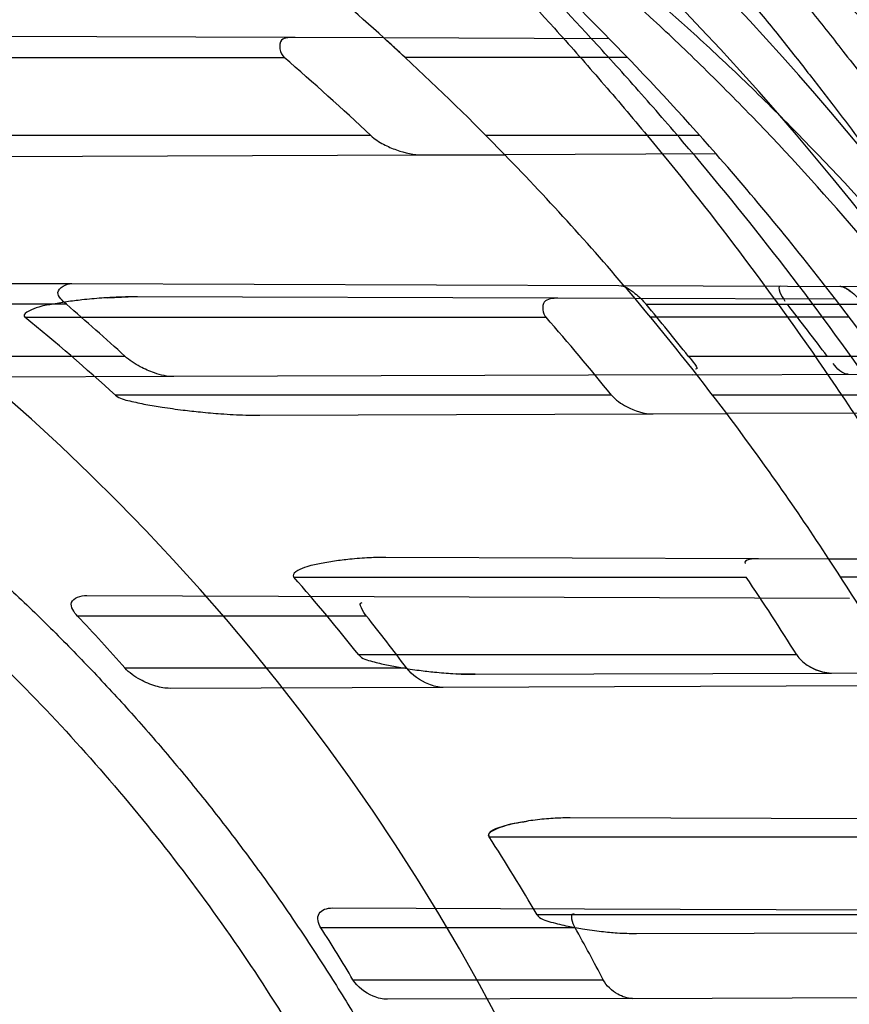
# Model space of a CAD drawing. Header units: millimetres. Extents: x 0 to 297, y 0 to 210.
# Tile 100 of 256: x 147.6458 to 147.7257, y 92.9767 to 93.0715. Entities that reach past the tile are written whole.
import ezdxf

# ---------------------------------------------------------------- set-up
doc = ezdxf.new("R2010")
doc.units = ezdxf.units.MM
doc.header["$LTSCALE"] = 16.335
doc.layers.get('0').update_dxf_attribs({"linetype": 'CONTINUOUS'})
for name, color, linetype in [('01_GLOBAL', 7, 'CONTINUOUS'), ('INTFCLR_1', 7, 'CONTINUOUS'), ('INTFCLR_144815', 7, 'CONTINUOUS')]:
    doc.layers.add(name, color=color, linetype=linetype)

msp = doc.modelspace()

# ---------------------------------------------------------------- linework, layer by layer
at = {"color": 7, "linetype": 'Continuous'}
msp.add_circle((148.2308034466, 92.1164639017), 1.9, dxfattribs=at)
at = {"color": 9, "linetype": 'Continuous'}
msp.add_arc((148.2308034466, 92.1164639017), 1.8756493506, 92.9674534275, 177.0325465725, dxfattribs=at)
at = {"layer": '01_GLOBAL', "color": 7, "linetype": 'Continuous'}
msp.add_circle((148.2308034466, 92.1164639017), 1.925, dxfattribs=at)
at = {"layer": 'INTFCLR_1', "color": 9, "linetype": 'Continuous'}
for p, q in [((147.6723545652, 93.06977182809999), (147.6234423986, 93.06994256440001)), ((147.7025880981, 93.0696662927), (147.6808826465, 93.0697420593)), ((147.6076236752, 93.06785369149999), (147.6712840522, 93.06785369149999)), ((147.7043489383, 93.06785369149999), (147.6829418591, 93.06785369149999)), ((147.679617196, 93.0603536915), (147.6213170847, 93.0603536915)), ((147.711304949, 93.0603536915), (147.6907043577, 93.0603536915)), ((147.6406789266, 93.0583249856), (147.6846089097, 93.0584783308)), ((147.7128787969, 93.0585770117), (147.6925210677, 93.0585059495)), ((147.6160397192, 93.0462184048), (147.6508266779, 93.0460969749)), ((147.7035148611, 93.0459130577), (147.7563764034, 93.0457285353)), ((147.697624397, 93.0446836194), (147.6571674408, 93.0448248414)), ((147.6503202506, 93.0441036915), (147.615330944, 93.0441036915)), ((147.7243710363, 93.0445902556), (147.7050677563, 93.04465763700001)), ((147.7061367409, 93.0441036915), (147.7574384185, 93.0441036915)), ((147.6463151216, 93.0428536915), (147.6965030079, 93.0428536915)), ((147.7256939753, 93.0428536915), (147.7065742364, 93.0428536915)), ((147.6226570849, 93.0391036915), (147.6559421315, 93.0391036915)), ((147.7102022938, 93.0391036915), (147.760694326, 93.0391036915)), ((147.7105572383, 93.03731890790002), (147.7617364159, 93.03749755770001)), ((147.6606695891, 93.03714476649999), (147.6290089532, 93.03703424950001)), ((147.7028188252, 93.03535369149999), (147.6550386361, 93.03535369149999)), ((147.7311649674, 93.03535369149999), (147.7125514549, 93.03535369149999)), ((147.6689402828, 93.03342363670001), (147.7068247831, 93.03355587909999)), ((147.7323582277, 93.033645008), (147.7139000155, 93.0335805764)), ((147.7169625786, 93.01961611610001), (147.6810584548, 93.01974144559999)), ((147.7415118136, 93.0195304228), (147.7237424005, 93.01959245)), ((147.6722097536, 93.0178536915), (147.7157750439, 93.0178536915)), ((147.742519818, 93.0178536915), (147.7248726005, 93.0178536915)), ((147.652275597, 93.01609191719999), (147.6799342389, 93.0159953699)), ((147.6792064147, 93.0141036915), (147.6513646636, 93.0141036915)), ((147.7206504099, 93.0103536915), (147.6784686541, 93.0103536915)), ((147.6559479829, 93.0091036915), (147.6830689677, 93.0091036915)), ((147.6896641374, 93.00849597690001), (147.724004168, 93.0086158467)), ((147.6865936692, 93.0072352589), (147.6602967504, 93.007143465)), ((147.7319050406, 92.99456395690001), (147.6988212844, 92.9946794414)), ((147.6910190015, 92.9928536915), (147.7306409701, 92.9928536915)), ((147.675905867, 92.9860094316), (147.7002124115, 92.98592458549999)), ((147.7343773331, 92.9853536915), (147.6956299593, 92.9853536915)), ((147.6993024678, 92.9841036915), (147.6748160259, 92.9841036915)), ((147.705198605, 92.9835502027), (147.7372630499, 92.9836621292)), ((147.6779046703, 92.9791036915), (147.702004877, 92.9791036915)), ((147.7048137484, 92.9772988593), (147.6812457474, 92.9772165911))]:
    msp.add_line(p, q, dxfattribs=at)
at = {"layer": 'INTFCLR_1', "color": 6, "linetype": 'Continuous'}
for p, q in [((147.6808826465, 93.0697420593), (147.6723545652, 93.06977182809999)), ((147.6846089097, 93.0584783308), (147.6925210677, 93.0585059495)), ((147.6508266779, 93.0460969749), (147.7035148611, 93.0459130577)), ((147.7050677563, 93.04465763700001), (147.697624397, 93.0446836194)), ((147.7105572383, 93.03731890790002), (147.6606695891, 93.03714476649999)), ((147.7068247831, 93.03355587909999), (147.7139000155, 93.0335805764)), ((147.7237424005, 93.01959245), (147.7169625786, 93.01961611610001)), ((147.6799342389, 93.0159953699), (147.7257210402, 93.0158355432)), ((147.724004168, 93.0086158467), (147.7305433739, 93.008638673)), ((147.7308430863, 93.0073897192), (147.6865936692, 93.0072352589)), ((147.7002124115, 92.98592458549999), (147.7420777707, 92.98577844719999)), ((147.7048137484, 92.9772988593), (147.7457520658, 92.9774417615))]:
    msp.add_line(p, q, dxfattribs=at)
at = {"layer": 'INTFCLR_1', "color": 7, "linetype": 'Continuous'}
for p, q in [((147.6822676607, 93.06847643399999), (147.6829418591, 93.06785369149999)), ((147.6542998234, 93.0447407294), (147.6562700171, 93.0448183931)), ((147.6896641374, 93.00849597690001), (147.6878377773, 93.00854547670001)), ((147.7231322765, 93.00873135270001), (147.724004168, 93.0086158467))]:
    msp.add_line(p, q, dxfattribs=at)
msp.add_lwpolyline([(147.7247948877, 93.04583877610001), (147.7248432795, 93.04583657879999), (147.724895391, 93.04583019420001), (147.7249512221, 93.0458194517), (147.7250106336, 93.04580423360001), (147.7250737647, 93.045784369), (147.7251410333, 93.0457595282), (147.7252131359, 93.045729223), (147.725289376, 93.0456934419), (147.7253680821, 93.045652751), (147.7254486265, 93.04560770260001), (147.7255316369, 93.0455580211), (147.7256173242, 93.0455031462), (147.7257057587, 93.0454428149), (147.7257968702, 93.0453772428), (147.7258906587, 93.0453064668)], dxfattribs=at)
at = {"layer": 'INTFCLR_1', "color": 6, "linetype": 'Continuous'}
for centre, radius, start, end in [((147.5056636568, 92.8766036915), 0.3017258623, 270, 90.00000002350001), ((147.5056636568, 92.8766036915), 0.2867456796, 270, 90.00000002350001), ((147.5056636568, 92.8766036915), 0.2757760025, 41.2891321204, 44.43264804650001), ((147.503939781, 92.8735355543), 0.2564440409, 46.7603402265, 49.2653936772), ((147.5056636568, 92.8766036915), 0.2607760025, 44.23014287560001, 47.17118210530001), ((147.506055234, 92.8762349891), 0.2213420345, 47.3768588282, 49.3245008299), ((147.5056636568, 92.8766036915), 0.2607760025, 37.010446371, 40.1235459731), ((147.5054834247, 92.8767974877), 0.2612529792, 38.408254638, 39.82159468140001), ((147.5057707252, 92.8764360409), 0.2718434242, 36.754483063, 38.0813893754), ((147.5056636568, 92.8766036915), 0.2757760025, 34.7120513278, 37.5274422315), ((147.5123800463, 92.8782459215), 0.2122129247, 47.7596051, 50.8660631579), ((147.4976132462, 92.8689598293), 0.2641898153, 39.03735925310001, 41.16394362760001), ((147.5056636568, 92.8766036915), 0.2607760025, 30.4187297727, 33.2518501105), ((147.5115186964, 92.8773922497), 0.2134268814, 38.5343400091, 41.15698718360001), ((147.5080305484, 92.8774745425), 0.2507270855, 32.0037816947, 34.0480668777), ((147.5059808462, 92.8762349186), 0.2003603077, 41.5404913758, 43.4802280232), ((147.5059145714, 92.8762419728), 0.2214405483, 36.8690534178, 38.5038802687), ((147.5109406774, 92.87697518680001), 0.2141402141, 30.40506473, 32.7608541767), ((147.5058433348, 92.876270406), 0.2004489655, 30.8648533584, 32.5447934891), ((147.5058001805, 92.87628891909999), 0.221511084, 27.6553429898, 29.1254894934)]:
    msp.add_arc(centre, radius, start, end, dxfattribs=at)
at = {"layer": 'INTFCLR_1', "color": 9, "linetype": 'Continuous'}
for radius, start, end in [(0.2107755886, 22.4933176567, 89.9999999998), (0.2607760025, 47.7850563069, 52.4700577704), (0.2757760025, 44.43264804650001, 48.60750313), (0.2607760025, 40.1235459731, 44.23014287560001), (0.2757760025, 37.5274422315, 41.2891321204), (0.2607760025, 33.2518501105, 37.010446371)]:
    msp.add_arc((147.5056636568, 92.8766036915), radius, start, end, dxfattribs=at)
at = {"layer": 'INTFCLR_1', "color": 7, "linetype": 'Continuous'}
for centre, radius, start, end in [((147.5056636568, 92.8766036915), 0.2607760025, 47.17118210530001, 47.7850563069), ((147.5264536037, 92.8993500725), 0.229960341, 47.4670261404, 47.8134695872)]:
    msp.add_arc(centre, radius, start, end, dxfattribs=at)
at = {"layer": 'INTFCLR_1', "color": 9, "linetype": 'Continuous'}
for points, knots in [([(147.7739207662, 92.7833025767), (147.7745143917, 92.7849178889), (147.775677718, 92.78817961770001), (147.7778942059, 92.7947943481), (147.7814905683, 92.8066675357), (147.7848253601, 92.820603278), (147.7870274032, 92.8330582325), (147.787953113, 92.83941797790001), (147.7884308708, 92.8430963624), (147.7895335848, 92.8523310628), (147.7906793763, 92.8681102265), (147.7904956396, 92.88672685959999), (147.789629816, 92.89879125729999), (147.7890851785, 92.90436193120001), (147.7886841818, 92.9080669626), (147.7874452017, 92.918066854), (147.7846320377, 92.9340794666), (147.7805782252, 92.9497128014), (147.7776786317, 92.9589915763), (147.7765880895, 92.96231049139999), (147.7749290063, 92.96719941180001), (147.771186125, 92.9774204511), (147.7647225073, 92.99242174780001), (147.7573615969, 93.00659423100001), (147.7522300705, 93.01531748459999), (147.74983173, 93.0192005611), (147.748238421, 93.02173172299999), (147.7439293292, 93.0283886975), (147.7367086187, 93.03860548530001), (147.7266787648, 93.0510431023), (147.7181834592, 93.0603660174), (147.7122490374, 93.0663251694), (147.7089678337, 93.0694802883), (147.7044151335, 93.07373538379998), (147.6980427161, 93.0793069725), (147.691144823, 93.084712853), (147.6867712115, 93.0878231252), (147.6846401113, 93.08925308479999), (147.683241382, 93.0901520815), (147.6819885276, 93.09091746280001), (147.6808874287, 93.09154948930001), (147.6799491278, 93.09203983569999), (147.6791251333, 93.09242738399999), (147.6784918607, 93.0926304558), (147.6779419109, 93.0927747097), (147.6776450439, 93.0924128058), (147.6779068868, 93.09190500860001), (147.678285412, 93.09126392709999), (147.678982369, 93.0903782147), (147.6799093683, 93.0892868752), (147.68099579, 93.0880857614), (147.6821866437, 93.08680384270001), (147.6839471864, 93.0849402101), (147.6864529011, 93.0823207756), (147.6911298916, 93.0774130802), (147.696237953, 93.07190717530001), (147.7008912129, 93.0666447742), (147.7037675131, 93.0632984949), (147.7083927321, 93.0578052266), (147.7154736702, 93.0489031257), (147.7247566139, 93.03595157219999), (147.731475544, 93.0253784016), (147.7358745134, 93.0178524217), (147.7388592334, 93.01255911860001), (147.7440084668, 93.0028972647), (147.7508853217, 92.9883069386), (147.755629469, 92.9761424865), (147.7578360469, 92.9698354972)], [0, 0, 0, 0, 0.0103792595, 0.0208842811, 0.0420721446, 0.0851858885, 0.1071984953, 0.1183380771, 0.123943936, 0.1295693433, 0.1744299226, 0.2192388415, 0.2417237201, 0.2473597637, 0.2529962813, 0.2641993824, 0.3081295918, 0.3509327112, 0.3614952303, 0.3667582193, 0.3720021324, 0.3926323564, 0.4323913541, 0.4704239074, 0.4888657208, 0.4934194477, 0.497950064, 0.5069039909, 0.5412450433, 0.5733438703, 0.6032118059, 0.6172673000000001, 0.6240601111, 0.6306649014, 0.6548506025, 0.6750843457, 0.6834913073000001, 0.6872123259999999, 0.6905622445, 0.6935176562, 0.6960693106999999, 0.6982084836, 0.6999280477, 0.7014829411, 0.7024060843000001, 0.7029587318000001, 0.7038763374, 0.7054334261, 0.7076628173, 0.7105600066, 0.714112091, 0.7174145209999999, 0.7211168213, 0.7295725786, 0.7392778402, 0.7620040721, 0.7748640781, 0.7816422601, 0.7886165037, 0.8181744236, 0.8502177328, 0.884679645, 0.8936796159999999, 0.902792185, 0.9213283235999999, 0.9597006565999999, 1, 1, 1, 1]), ([(147.7625223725, 92.96940981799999), (147.7602715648, 92.9756905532), (147.7554316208, 92.9878044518), (147.748422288, 93.00232015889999), (147.7431752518, 93.01193021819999), (147.7401330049, 93.01719650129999), (147.7356466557, 93.02468820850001), (147.7287941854, 93.0352118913), (147.7193317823, 93.0480943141), (147.7121165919, 93.0569441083), (147.7074034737, 93.0624046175), (147.7044710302, 93.0657323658), (147.6997270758, 93.0709647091), (147.6945164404, 93.07644121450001), (147.6897554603, 93.0813083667), (147.68718556, 93.08392729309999), (147.6854149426, 93.0857479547), (147.6839124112, 93.08733178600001), (147.6827629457, 93.08852921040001), (147.680214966, 93.09160383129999), (147.6811764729, 93.0916036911)], [0, 0, 0, 0, 0.1351411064, 0.2639657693, 0.3262515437, 0.3568857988, 0.3871506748, 0.5031238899, 0.6110823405, 0.7107727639, 0.7343091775, 0.7571888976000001, 0.8006105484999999, 0.8773801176, 0.9101731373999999, 0.9387430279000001, 0.9512497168, 0.9624026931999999, 0.9805243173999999, 1, 1, 1, 1]), ([(147.6811764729, 93.0916036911), (147.6818287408, 93.0916035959), (147.6836257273, 93.09064726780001), (147.6857695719, 93.0894825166), (147.6878575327, 93.08815416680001), (147.690022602, 93.08673125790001), (147.6944669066, 93.0836295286), (147.7014777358, 93.0782474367), (147.7079605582, 93.07269628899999), (147.7125922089, 93.06845780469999), (147.7159282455, 93.06531718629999), (147.7219597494, 93.05938825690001), (147.730595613, 93.0501132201), (147.7407946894, 93.0377377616), (147.7481414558, 93.0275676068), (147.7525258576, 93.02094069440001), (147.75414614, 93.0184223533), (147.7565841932, 93.01456039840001), (147.7617989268, 93.0058880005), (147.7692817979, 92.99179533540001), (147.7758568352, 92.9768697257), (147.7796645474, 92.9666988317), (147.7813517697, 92.961835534), (147.7824604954, 92.9585349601), (147.7854073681, 92.94931094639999), (147.7895285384, 92.9337676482), (147.7923901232, 92.91783829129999), (147.7936501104, 92.9078915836), (147.7940578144, 92.90420708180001), (147.7946115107, 92.8986677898), (147.7954917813, 92.88667134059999), (147.7956786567, 92.8681563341), (147.7945135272, 92.85246501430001), (147.7933925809, 92.8432832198), (147.7929068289, 92.8396251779), (147.7919655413, 92.8333000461), (147.7897259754, 92.82091051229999), (147.7863346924, 92.80705067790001), (147.7826792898, 92.79524665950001), (147.7804259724, 92.7886688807), (147.7792433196, 92.78542534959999), (147.7786398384, 92.7838190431)], [0, 0, 0, 0, 0.0056084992, 0.016622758, 0.0214510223, 0.0268121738, 0.0389184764, 0.0680276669, 0.1027789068, 0.1122614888, 0.1220107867, 0.1421735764, 0.1849752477, 0.2309092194, 0.2799812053, 0.2927645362, 0.2992310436, 0.3057293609, 0.3320345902, 0.3862266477, 0.4428037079, 0.4721337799, 0.479586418, 0.4870651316, 0.5020714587, 0.5628449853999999, 0.6251697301, 0.6410581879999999, 0.6490513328, 0.6570434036, 0.6889243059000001, 0.7524504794, 0.8160576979, 0.8240355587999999, 0.8319861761, 0.8477866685, 0.8790166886, 0.9402183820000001, 0.9703167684, 0.9852456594, 1, 1, 1, 1])]:
    msp.add_open_spline(points, degree=3, knots=knots, dxfattribs=at)
at = {"layer": 'INTFCLR_1', "color": 6, "linetype": 'Continuous'}
for points, knots in [([(147.7024190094, 93.0916036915), (147.7018087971, 93.0916036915), (147.7029114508, 93.08950324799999), (147.7038583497, 93.08834455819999), (147.7054058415, 93.0863113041), (147.7073153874, 93.0840115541), (147.7097564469, 93.0810765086), (147.7126098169, 93.0776680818), (147.7156703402, 93.073960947), (147.7186923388, 93.0702356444), (147.721505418, 93.0666872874), (147.7240879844, 93.06335701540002), (147.7264364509, 93.0602594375), (147.7285589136, 93.05739951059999), (147.7304701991, 93.0547707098), (147.7321890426, 93.05236174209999), (147.7337330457, 93.05015870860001), (147.7351142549, 93.0481557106), (147.7363481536, 93.04633959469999), (147.7374498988, 93.04469533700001), (147.7384368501, 93.0432038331), (147.7393145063, 93.04186262), (147.740301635, 93.0403384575), (147.7413416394, 93.03871140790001), (147.7424164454, 93.0370044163), (147.7434051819, 93.03541431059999), (147.7444675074, 93.0336832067), (147.7454727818, 93.0320194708), (147.7463989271, 93.0304656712), (147.7472040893, 93.0291000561), (147.7480924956, 93.0275744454), (147.7490691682, 93.0258742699), (147.7501439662, 93.02397450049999), (147.7513258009, 93.02184928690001), (147.7526254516, 93.0194658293), (147.7540567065, 93.016782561), (147.7556293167, 93.01375936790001), (147.7573520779, 93.0103498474), (147.7592357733, 93.0064972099), (147.7612959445, 93.00212210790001), (147.7635459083, 92.9971289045), (147.7659975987, 92.99139551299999), (147.7686600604, 92.9847751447), (147.771540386, 92.9770580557), (147.7745995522, 92.96806700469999), (147.7776353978, 92.9580497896), (147.7804347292, 92.9474285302), (147.7828479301, 92.9366846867), (147.7848548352, 92.9259114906), (147.7864550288, 92.91515159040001), (147.7876568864, 92.9044033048), (147.7884643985, 92.8936919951), (147.7888848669, 92.883007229), (147.788923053, 92.8723658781), (147.7885832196, 92.8617581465), (147.7878679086, 92.85118540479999), (147.7867790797, 92.8406561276), (147.7853146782, 92.8301491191), (147.7834744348, 92.81967840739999), (147.7812492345, 92.80922126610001), (147.7786373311, 92.7987909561), (147.7756726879, 92.7885321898), (147.7725298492, 92.77894344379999), (147.7694333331, 92.7704309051), (147.7665578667, 92.7631606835), (147.763914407, 92.756913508), (147.7614912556, 92.751504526), (147.7592772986, 92.74679278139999), (147.7572566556, 92.7426627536), (147.7554148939, 92.7390284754), (147.7537381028, 92.7358200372), (147.7522167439, 92.7329849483), (147.7508394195, 92.7304773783), (147.7495919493, 92.72825221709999), (147.7484619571, 92.7262722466), (147.7474378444, 92.724505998), (147.7465123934, 92.7229325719), (147.7456788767, 92.7215330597), (147.7447260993, 92.71995062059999), (147.7436842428, 92.71824390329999), (147.7424549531, 92.71626272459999), (147.7413949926, 92.7145809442), (147.7404087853, 92.71303704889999), (147.7395314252, 92.7116777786), (147.7385421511, 92.7101629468), (147.7374297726, 92.7084808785), (147.7361816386, 92.706620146), (147.7347816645, 92.7045655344), (147.7332139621, 92.7023025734), (147.7314607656, 92.69981828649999), (147.7295082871, 92.69710583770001), (147.7273377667, 92.6941536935), (147.7249300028, 92.69095159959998), (147.7222786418, 92.6875081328), (147.7193828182, 92.6838337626), (147.7162651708, 92.67997262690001), (147.7130841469, 92.6761093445), (147.7101062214, 92.67254834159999), (147.7075479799, 92.66947614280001), (147.7055504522, 92.6670757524), (147.7039276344, 92.6649548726), (147.7029496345, 92.6637602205), (147.7017963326, 92.66160369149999), (147.7024190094, 92.66160369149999)], [0, 0, 0, 0, 0.0038604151, 0.0075016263, 0.0124785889, 0.0188917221, 0.0268498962, 0.0364677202, 0.04706947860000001, 0.0572444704, 0.0668187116, 0.0757144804, 0.08390538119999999, 0.0914099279, 0.098245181, 0.1044667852, 0.1101313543, 0.1152642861, 0.1198589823, 0.1240215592, 0.1277856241, 0.1311734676, 0.1341617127, 0.1392736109, 0.1433897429, 0.1469230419, 0.1511192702, 0.1562389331, 0.1592204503, 0.1625628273, 0.1662680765, 0.1703891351, 0.1749670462, 0.1800766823, 0.185772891, 0.1921413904, 0.1993155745, 0.2073310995, 0.2163076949, 0.2264451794, 0.2379233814, 0.250953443, 0.2658909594, 0.2830621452, 0.3030578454, 0.3259639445, 0.3492662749, 0.372530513, 0.3956109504, 0.4185782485, 0.4413347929, 0.4640172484, 0.48651927, 0.5089682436, 0.5313242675, 0.553647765, 0.5759939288, 0.5982772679, 0.6207473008, 0.6432362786, 0.6658996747, 0.6887559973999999, 0.7107777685, 0.7297237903, 0.7460531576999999, 0.7602331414, 0.7726347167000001, 0.7835467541, 0.7931663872, 0.8017211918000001, 0.8093215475, 0.8160683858, 0.8220758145, 0.8274205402, 0.8322066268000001, 0.8364980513, 0.8403368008, 0.8437547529, 0.8468031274, 0.8520223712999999, 0.8564046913, 0.8615533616, 0.8645986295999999, 0.8679945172, 0.8717882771, 0.8760445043, 0.8807522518, 0.8859628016, 0.8917731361, 0.8981681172, 0.9051985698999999, 0.9129160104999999, 0.9213486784, 0.9305434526, 0.9404096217, 0.9509435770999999, 0.9619432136, 0.9720502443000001, 0.9803711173, 0.9870628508, 0.9922716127, 0.99606073, 1, 1, 1, 1]), ([(147.7024190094, 92.66160369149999), (147.7031143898, 92.66160369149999), (147.7043203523, 92.6624163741), (147.7061744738, 92.6635325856), (147.7083002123, 92.66507723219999), (147.710928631, 92.6670898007), (147.7140582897, 92.6696593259), (147.7175074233, 92.6726544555), (147.7210070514, 92.6758564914), (147.724310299, 92.6790215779), (147.7273371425, 92.6820373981), (147.7300923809, 92.6848835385), (147.7325889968, 92.6875456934), (147.7348455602, 92.6900206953), (147.7368773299, 92.69230773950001), (147.7387011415, 92.69440843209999), (147.7403405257, 92.6963368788), (147.7418089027, 92.69809721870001), (147.74312239, 92.69969855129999), (147.7442950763, 92.7011505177), (147.7453447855, 92.7024683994), (147.7462981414, 92.7036803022), (147.7472372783, 92.7048876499), (147.7482377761, 92.70618954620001), (147.7492999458, 92.7075906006), (147.7503509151, 92.70899661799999), (147.7513832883, 92.71039607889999), (147.7524574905, 92.7118722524), (147.7536466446, 92.7135309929), (147.7549757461, 92.71541616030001), (147.7564609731, 92.7175638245), (147.7581179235, 92.7200131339), (147.7599603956, 92.72280467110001), (147.7620026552, 92.725988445), (147.7642665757, 92.7296344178), (147.7667734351, 92.73382309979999), (147.7695429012, 92.73865281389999), (147.7725956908, 92.7442536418), (147.7759494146, 92.7507780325), (147.7796263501, 92.7584542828), (147.7835547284, 92.7673916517), (147.7874822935, 92.777309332), (147.7911546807, 92.7877658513), (147.7944163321, 92.7983650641), (147.7972390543, 92.8090034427), (147.7996322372, 92.81966957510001), (147.8015947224, 92.830307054), (147.8031423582, 92.84094476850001), (147.8042785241, 92.8515373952), (147.8050140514, 92.86210180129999), (147.805355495, 92.8726275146), (147.8053083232, 92.8831163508), (147.8048760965, 92.8935745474), (147.8040611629, 92.9039954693), (147.8028633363, 92.9143835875), (147.8012816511, 92.9247373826), (147.799316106, 92.935041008), (147.7969588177, 92.94531754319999), (147.7942058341, 92.9555541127), (147.7910435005, 92.9657625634), (147.7874805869, 92.97589100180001), (147.7836594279, 92.98555735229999), (147.7798256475, 92.9943126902), (147.7762354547, 93.0018480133), (147.7729615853, 93.0082575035), (147.7699846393, 93.0137592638), (147.767284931, 93.01850609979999), (147.7648405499, 93.0226260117), (147.7626315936, 93.0262165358), (147.7606351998, 93.029359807), (147.7588346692, 93.032115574), (147.7572125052, 93.0345383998), (147.7557564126, 93.0366668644), (147.7544486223, 93.0385420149), (147.7532796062, 93.0401903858), (147.7522307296, 93.04164776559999), (147.7512884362, 93.0429399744), (147.7503875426, 93.0441606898), (147.749451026, 93.0454152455), (147.7484191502, 93.0467800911), (147.7473563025, 93.048166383), (147.7462900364, 93.04953808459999), (147.7452102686, 93.0509094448), (147.7440251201, 93.0523937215), (147.7427013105, 93.0540257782), (147.7412185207, 93.05582248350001), (147.7395625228, 93.05779146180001), (147.7377136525, 93.05994306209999), (147.7356554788, 93.0622827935), (147.733366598, 93.0648176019), (147.7308303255, 93.0675463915), (147.7280323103, 93.07046241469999), (147.7249547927, 93.0735545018), (147.7215984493, 93.0767954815), (147.7180191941, 93.0800963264), (147.7144644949, 93.08320501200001), (147.7112102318, 93.085894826), (147.7084715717, 93.08800309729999), (147.7062664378, 93.089614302), (147.7043599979, 93.09076625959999), (147.7031273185, 93.0916036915), (147.7024190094, 93.0916036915)], [0, 0, 0, 0, 0.0042187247, 0.0081401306, 0.0133978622, 0.0200459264, 0.0282638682, 0.0379443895, 0.0477615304, 0.05703690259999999, 0.0656973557, 0.0736821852, 0.0810680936, 0.0878383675, 0.0940009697, 0.0996271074, 0.1047154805, 0.1093563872, 0.1135342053, 0.1172803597, 0.1206792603, 0.1237557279, 0.1266349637, 0.1299589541, 0.1337168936, 0.1373013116, 0.1406085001, 0.1442672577, 0.148377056, 0.1529904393, 0.1582606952, 0.164218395, 0.1709303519, 0.1785521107, 0.1871652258, 0.1969659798, 0.2081658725, 0.2209392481, 0.2356613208, 0.2526660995, 0.2725685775, 0.2948769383, 0.3173640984, 0.3397873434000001, 0.3621386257, 0.3841211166, 0.4060891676, 0.4277469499, 0.4493218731, 0.470705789, 0.4919793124, 0.5131981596, 0.5343255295, 0.5554668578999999, 0.5765984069, 0.5977513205, 0.6189954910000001, 0.6402209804, 0.6617015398, 0.6832900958, 0.7050415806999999, 0.7268239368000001, 0.7463339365, 0.7630160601, 0.7774553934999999, 0.7899931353, 0.8009638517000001, 0.8105830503, 0.8190545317, 0.8265380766, 0.8331730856, 0.8390248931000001, 0.8442268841, 0.8488182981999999, 0.8528943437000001, 0.8564866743, 0.8597116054, 0.8625968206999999, 0.8656908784, 0.8692094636, 0.8729771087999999, 0.8762884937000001, 0.879749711, 0.8835661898, 0.8878115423, 0.8924986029, 0.8976989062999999, 0.9034198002, 0.9097088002, 0.9166034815, 0.9241390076, 0.9323094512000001, 0.9411199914, 0.9506041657, 0.9606137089, 0.9706541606, 0.9792553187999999, 0.9862062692, 0.9916647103, 0.9957028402, 1, 1, 1, 1]), ([(147.6723545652, 93.06977182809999), (147.6719047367, 93.0697733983), (147.6705527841, 93.0698754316), (147.6708592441, 93.0682192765), (147.6712840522, 93.06785369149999)], [0, 0, 0, 0, 0.4452495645, 1, 1, 1, 1]), ([(147.5056636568, 93.06832643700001), (147.5075452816, 93.06840660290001), (147.5113111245, 93.06851146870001), (147.5169618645, 93.06850219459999), (147.5226099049, 93.06832636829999), (147.5282502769, 93.06798414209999), (147.5338781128, 93.067475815), (147.5394885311, 93.0668018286), (147.545076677, 93.0659627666), (147.5506377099, 93.0649593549), (147.5561668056, 93.0637924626), (147.5616591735, 93.0624630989), (147.5671100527, 93.06097241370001), (147.5725147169, 93.0593216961), (147.5778684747, 93.0575123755), (147.5831666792, 93.05554601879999), (147.588404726, 93.0534243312), (147.5935780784, 93.0511491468), (147.5986823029, 93.0487224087), (147.6037129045, 93.04614624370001), (147.6086655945, 93.04342284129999), (147.6135359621, 93.04055461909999), (147.6183199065, 93.0375439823), (147.6230131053, 93.0343936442), (147.6276115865, 93.03110626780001), (147.6321112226, 93.0276848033), (147.6365082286, 93.02413212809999), (147.6407986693, 93.0204514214), (147.6449789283, 93.01664578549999), (147.6490452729, 93.0127186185), (147.6529942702, 93.008673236), (147.6568224, 93.004513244), (147.6605264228, 93.000242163), (147.6641030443, 92.9958637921), (147.6675492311, 92.99138184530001), (147.6708619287, 92.9868002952), (147.6740383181, 92.9821230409), (147.6770755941, 92.9773542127), (147.67997116, 92.97249788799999), (147.6827224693, 92.96755833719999), (147.6853271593, 92.9625398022), (147.6877829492, 92.9574466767), (147.690087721, 92.95228335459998), (147.6922394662, 92.9470543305), (147.6942363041, 92.9417641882), (147.6954631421, 92.93819961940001), (147.6960501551, 92.9364087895)], [0, 0, 0, 0, 0.0227205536, 0.0454410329, 0.06816134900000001, 0.09088163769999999, 0.1136018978, 0.1363221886, 0.1590426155, 0.1817632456, 0.2044840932, 0.2272051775, 0.2499266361, 0.2726484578, 0.2953706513, 0.3180932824, 0.3408163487, 0.363539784, 0.3862638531, 0.4089891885, 0.4317141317, 0.4544408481, 0.4771673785, 0.4998953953, 0.5226228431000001, 0.5453516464, 0.5680799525, 0.5908095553, 0.6135387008, 0.6362690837, 0.6589990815, 0.6817302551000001, 0.7044610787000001, 0.7271930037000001, 0.7499246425, 0.7726572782, 0.7953897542, 0.8181230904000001, 0.8408563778, 0.8635903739, 0.8863244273, 0.90905904, 0.9317938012, 0.9545290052, 0.9772643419, 1, 1, 1, 1]), ([(147.5056636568, 93.0628981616), (147.5093784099, 93.0630505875), (147.5168190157, 93.0631325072), (147.5279643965, 93.06258836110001), (147.5390774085, 93.06137488), (147.5501528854, 93.05948748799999), (147.5611257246, 93.0569261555), (147.5717583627, 93.05375460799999), (147.5821569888, 93.04997292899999), (147.5923175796, 93.0455845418), (147.6023615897, 93.0405071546), (147.6120791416, 93.0348335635), (147.6214308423, 93.0285879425), (147.6303857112, 93.0217931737), (147.6389108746, 93.0144745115), (147.6469786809, 93.006656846), (147.6545579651, 92.9983717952), (147.6616230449, 92.9896477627), (147.6681444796, 92.9805235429), (147.6741035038, 92.9710286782), (147.6794813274, 92.96119369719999), (147.6842574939, 92.95105629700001), (147.6884131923, 92.9406595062), (147.6919364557, 92.9300373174), (147.6948170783, 92.9192224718), (147.6970449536, 92.90825211), (147.6986113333, 92.8971679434), (147.6995102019, 92.8860147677), (147.6997390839, 92.8748392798), (147.6992991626, 92.8636809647), (147.698193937, 92.85257658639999), (147.6964275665, 92.8415592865), (147.6940063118, 92.8306672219), (147.69093851, 92.81993868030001), (147.6872359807, 92.8094150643), (147.6829137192, 92.79913768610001), (147.6779896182, 92.7891448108), (147.6724805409, 92.77946730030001), (147.6664087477, 92.770142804), (147.6597968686, 92.7612036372), (147.6526699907, 92.75268027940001), (147.6450470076, 92.7445947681), (147.6369609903, 92.73698271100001), (147.6284363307, 92.72986534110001), (147.6195078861, 92.7232709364), (147.6102055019, 92.7172218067), (147.6005665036, 92.71174038), (147.5906349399, 92.7068491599), (147.5806493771, 92.702648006), (147.5709252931, 92.6991999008), (147.5618952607, 92.6965311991), (147.5537200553, 92.6945360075), (147.5464382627, 92.6930808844), (147.5395220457, 92.69196609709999), (147.532373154, 92.6910812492), (147.5244248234, 92.6904217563), (147.5154192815, 92.690082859), (147.5090572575, 92.6901699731), (147.5056636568, 92.6903092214)], [0, 0, 0, 0, 0.0185657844, 0.0371317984, 0.05569073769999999, 0.0743563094, 0.09320240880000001, 0.1119235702, 0.129729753, 0.1484268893, 0.1671582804, 0.1858963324, 0.2045840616, 0.2232805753, 0.241995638, 0.2606572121, 0.2793460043, 0.298034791, 0.3166822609, 0.3353170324, 0.3539796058, 0.3726237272, 0.3912431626, 0.4098577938, 0.4284754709, 0.4470981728, 0.4657246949, 0.4843423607, 0.5029403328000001, 0.5215094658, 0.5400731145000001, 0.5586325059, 0.5771954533, 0.5957587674, 0.6143211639, 0.6328711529, 0.651401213, 0.6699184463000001, 0.6884460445, 0.7069331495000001, 0.7254085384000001, 0.7438945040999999, 0.7623917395, 0.7808314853, 0.7993176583, 0.8177869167, 0.8362093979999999, 0.8546575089, 0.8730374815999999, 0.8902753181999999, 0.9061521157, 0.9200376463, 0.9322836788, 0.9432240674, 0.9550134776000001, 0.9682465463, 0.9830392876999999, 1, 1, 1, 1]), ([(147.679617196, 93.0603536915), (147.6799807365, 93.060011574), (147.6808010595, 93.05948890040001), (147.6824570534, 93.0587834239), (147.6837613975, 93.0584753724), (147.6846089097, 93.0584783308)], [0, 0, 0, 0, 0.2766389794, 0.5303409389, 1, 1, 1, 1]), ([(147.6503202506, 93.0441036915), (147.6499652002, 93.0444087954), (147.648878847, 93.04533032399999), (147.6503000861, 93.04609881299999), (147.6508266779, 93.0460969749)], [0, 0, 0, 0, 0.4706144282, 1, 1, 1, 1]), ([(147.7035148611, 93.0459130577), (147.704084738, 93.0459110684), (147.7050444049, 93.04520027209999), (147.7058133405, 93.0444915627), (147.7061367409, 93.0441036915)], [0, 0, 0, 0, 0.5301768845, 1, 1, 1, 1]), ([(147.697624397, 93.0446836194), (147.697177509, 93.0446851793), (147.6959396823, 93.0446175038), (147.696178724, 93.04322392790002), (147.6965030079, 93.0428536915)], [0, 0, 0, 0, 0.4758893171, 1, 1, 1, 1]), ([(147.6606695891, 93.03714476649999), (147.6600317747, 93.03714254), (147.6588951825, 93.0374110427), (147.6573074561, 93.03809649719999), (147.6563772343, 93.0387032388), (147.6559421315, 93.0391036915)], [0, 0, 0, 0, 0.3681991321, 0.6586348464, 1, 1, 1, 1]), ([(147.7028188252, 93.03535369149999), (147.7031978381, 93.034885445), (147.7044623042, 93.03403004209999), (147.7059367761, 93.03355277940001), (147.7068247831, 93.03355587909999)], [0, 0, 0, 0, 0.4041899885, 1, 1, 1, 1]), ([(147.6513646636, 93.0141036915), (147.6510420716, 93.014443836), (147.6502710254, 93.01564214), (147.6517338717, 93.0160938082), (147.652275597, 93.01609191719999)], [0, 0, 0, 0, 0.4639102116, 1, 1, 1, 1]), ([(147.6602967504, 93.007143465), (147.6598358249, 93.007141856), (147.6588253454, 93.0073271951), (147.6573255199, 93.0079566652), (147.6563542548, 93.00864509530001), (147.6559479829, 93.0091036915)], [0, 0, 0, 0, 0.2839440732, 0.6225776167, 1, 1, 1, 1]), ([(147.6865936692, 93.0072352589), (147.6861234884, 93.00723361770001), (147.68478746, 93.0075896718), (147.6836006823, 93.00839466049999), (147.6830689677, 93.0091036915)], [0, 0, 0, 0, 0.3466313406, 1, 1, 1, 1]), ([(147.6748160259, 92.9841036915), (147.6745704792, 92.9844884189), (147.6742684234, 92.98568014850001), (147.675444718, 92.98601104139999), (147.675905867, 92.9860094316)], [0, 0, 0, 0, 0.4974150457, 1, 1, 1, 1]), ([(147.6812457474, 92.9772165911), (147.6807734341, 92.9772149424), (147.6794807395, 92.9775465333), (147.678335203, 92.9783832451), (147.6779046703, 92.9791036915)], [0, 0, 0, 0, 0.3601061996, 1, 1, 1, 1]), ([(147.7048137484, 92.9772988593), (147.7043311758, 92.9772971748), (147.7032029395, 92.9776900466), (147.7023132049, 92.9785152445), (147.702004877, 92.9791036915)], [0, 0, 0, 0, 0.4207626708, 1, 1, 1, 1])]:
    msp.add_open_spline(points, degree=3, knots=knots, dxfattribs=at)
for points in [[(147.7191251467, 93.0458585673), (147.7186293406, 93.045860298), (147.7192054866, 93.0448124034), (147.7195112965, 93.04442213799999)], [(147.7102022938, 93.0391036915), (147.7104978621, 93.0387308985), (147.7113646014, 93.0378540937), (147.7108888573, 93.037852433)], [(147.7255881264, 93.03737137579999), (147.7250023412, 93.03736933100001), (147.724512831, 93.0379293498), (147.724162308, 93.03839869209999)], [(147.7169625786, 93.01961611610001), (147.7165130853, 93.0196176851), (147.71544104, 93.0195349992), (147.7156926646, 93.0191625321)], [(147.6792064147, 93.0141036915), (147.6789237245, 93.01445900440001), (147.6783249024, 93.0153986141), (147.6787789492, 93.0153970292)], [(147.6993024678, 92.9841036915), (147.6990794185, 92.9845039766), (147.6987367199, 92.9854757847), (147.699194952, 92.9854741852)]]:
    msp.add_open_spline(points, degree=3, dxfattribs=at)
at = {"layer": 'INTFCLR_1', "color": 7, "linetype": 'Continuous'}
for points, knots in [([(147.7247948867, 93.04583877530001), (147.7253030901, 93.04583768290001), (147.7261389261, 93.045133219), (147.7267935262, 93.0444691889), (147.7270686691, 93.0441036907)], [0, 0, 0, 0, 0.526260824, 1, 1, 1, 1]), ([(147.6571674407, 93.0448248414), (147.6565401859, 93.0448260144), (147.6553859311, 93.0448048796), (147.6536014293, 93.0447045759), (147.6519429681, 93.044547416), (147.6503588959, 93.0443567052), (147.6487958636, 93.04406145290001), (147.6477068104, 93.0439430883), (147.6459545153, 93.04315989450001), (147.6463151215, 93.0428536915)], [0, 0, 0, 0, 0.1671764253, 0.3074329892, 0.4768793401, 0.608654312, 0.7400535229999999, 0.8739167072, 1, 1, 1, 1]), ([(147.6550386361, 93.03535369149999), (147.6554151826, 93.03503571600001), (147.6564672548, 93.03479079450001), (147.6579589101, 93.03445315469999), (147.6596817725, 93.0341760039), (147.6614261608, 93.0339380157), (147.6633124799, 93.0337269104), (147.6653207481, 93.0335505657), (147.6672328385, 93.0334398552), (147.6684848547, 93.0334247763), (147.6689402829, 93.03342363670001)], [0, 0, 0, 0, 0.1048211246, 0.2179123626, 0.3301995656, 0.4743495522, 0.5928224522, 0.7337365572, 0.9031365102, 1, 1, 1, 1]), ([(147.6810584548, 93.01974144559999), (147.680535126, 93.01974221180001), (147.6793805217, 93.01971788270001), (147.6777302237, 93.01958920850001), (147.6761506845, 93.01940124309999), (147.6746146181, 93.0191075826), (147.6735051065, 93.01892592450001), (147.6719141, 93.01820524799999), (147.6722097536, 93.0178536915)], [0, 0, 0, 0, 0.1692874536, 0.3739260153, 0.5326004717, 0.6915513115, 0.8514084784, 1, 1, 1, 1]), ([(147.6784686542, 93.0103536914), (147.6787823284, 93.0099845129), (147.67979579, 93.00973503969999), (147.6811328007, 93.00938537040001), (147.6826513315, 93.0091127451), (147.6841887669, 93.00888367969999), (147.6858628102, 93.00868979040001), (147.6876518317, 93.0085389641), (147.6889535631, 93.00849771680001), (147.6896641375, 93.0084959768)], [0, 0, 0, 0, 0.127098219, 0.2499312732, 0.3717164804, 0.5290104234, 0.6585711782, 0.8135731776, 1, 1, 1, 1]), ([(147.7206502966, 93.01035426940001), (147.7208981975, 93.0099561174), (147.7218977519, 93.0090904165), (147.7231831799, 93.00861329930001), (147.7240034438, 93.0086166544)], [0, 0, 0, 0, 0.3637814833, 1, 1, 1, 1]), ([(147.7206504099, 93.0103536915), (147.7208986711, 93.00995581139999), (147.7216834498, 93.0092741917), (147.7226135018, 93.0088614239), (147.7231322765, 93.00873135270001)], [0, 0, 0, 0, 0.4671988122, 1, 1, 1, 1]), ([(147.6988212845, 92.9946794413), (147.6983454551, 92.99467993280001), (147.6972903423, 92.9946524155), (147.6956992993, 92.99451804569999), (147.6939869, 92.99425637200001), (147.6926573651, 92.9939658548), (147.6906932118, 92.99337769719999), (147.6910190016, 92.9928536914)], [0, 0, 0, 0, 0.1741719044, 0.3843813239, 0.5933244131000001, 0.7741447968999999, 1, 1, 1, 1]), ([(147.6910190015, 92.9928536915), (147.6907804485, 92.99323101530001), (147.6928450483, 92.9941527), (147.6937755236, 92.99421722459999), (147.6946726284, 92.9943579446)], [0, 0, 0, 0, 0.3295786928, 1, 1, 1, 1]), ([(147.6956299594, 92.9853536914), (147.6958974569, 92.9849248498), (147.6970853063, 92.9846355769), (147.6985131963, 92.98424576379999), (147.7001573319, 92.98396295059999), (147.7017343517, 92.9837467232), (147.7034639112, 92.9835896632), (147.704585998, 92.9835516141), (147.705198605, 92.9835502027)], [0, 0, 0, 0, 0.1541696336, 0.3261461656, 0.4708540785, 0.6577188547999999, 0.8131382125, 1, 1, 1, 1])]:
    msp.add_open_spline(points, degree=3, knots=knots, dxfattribs=at)
at = {"layer": 'INTFCLR_144815', "color": 6, "linetype": 'Continuous'}
for radius in [0.3190566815, 0.3040475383]:
    msp.add_circle((147.5056636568, 92.8766036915), radius, dxfattribs=at)
for radius, start, end in [(0.4398395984, 313.9937911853, 154.5150993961), (0.3305190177, 45.0000000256, 314.9999999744), (0.329927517, 44.99999995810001, 315.0000000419), (0.3294494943, 44.99999997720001, 315.0000000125), (0.2978344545, 25.6072723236, 64.3927276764), (0.2828253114, 27.0737153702, 62.92628462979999)]:
    msp.add_arc((147.5056636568, 92.8766036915), radius, start, end, dxfattribs=at)
at = {"layer": 'INTFCLR_144815', "color": 9, "linetype": 'Continuous'}
msp.add_arc((147.5056654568, 92.8766045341), 0.3681088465, 16.8926739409, 54.09645665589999, dxfattribs=at)
at = {"layer": 'INTFCLR_144815', "color": 6, "linetype": 'Continuous'}
for points, knots in [([(147.8077759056, 92.87660369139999), (147.8077759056, 92.87817500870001), (147.8077525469, 92.88131803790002), (147.8076474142, 92.88603238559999), (147.8074721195, 92.8907467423), (147.8072265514, 92.8954611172), (147.806910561, 92.9001754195), (147.806523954, 92.904889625), (147.8060665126, 92.90960350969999), (147.8055379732, 92.9143169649), (147.8049380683, 92.91902960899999), (147.8042664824, 92.923741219), (147.8035229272, 92.9284511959), (147.8027070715, 92.93315910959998), (147.8018186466, 92.93786409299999), (147.8008573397, 92.9425655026), (147.7998229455, 92.9472621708), (147.7987152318, 92.95195313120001), (147.7975341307, 92.9566368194), (147.7962795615, 92.96131189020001), (147.79495167, 92.965976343), (147.7935506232, 92.97062836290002), (147.7920768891, 92.97526542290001), (147.7905310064, 92.97988513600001), (147.7889138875, 92.98448439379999), (147.7872266, 92.9890601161), (147.7854706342, 92.99360858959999), (147.7836477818, 92.99812590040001), (147.7817603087, 93.00260760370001), (147.7798109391, 93.0070488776), (147.7778029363, 93.0114444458), (147.7757401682, 93.0157885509), (147.77362715, 93.0200749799), (147.771469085, 93.0242970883), (147.7692719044, 93.0284478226), (147.7670422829, 93.0325197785), (147.7647876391, 93.03650527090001), (147.7625161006, 93.0403964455), (147.7602364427, 93.04418540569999), (147.7579579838, 93.04786437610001), (147.7556904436, 93.05142588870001), (147.753443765, 93.05486297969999), (147.7512279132, 93.0581693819), (147.7490526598, 93.06133970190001), (147.7469273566, 93.0643695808), (147.7448607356, 93.06725579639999), (147.7428607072, 93.069996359), (147.7409342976, 93.07259041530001), (147.7390876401, 93.0750381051), (147.7373260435, 93.0773403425), (147.7356536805, 93.07949911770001), (147.7340734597, 93.0815175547), (147.7325868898, 93.0834000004), (147.7311945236, 93.0851514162), (147.7298962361, 93.08677702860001), (147.728691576, 93.08828191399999), (147.727579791, 93.08967101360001), (147.7265599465, 93.0909489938), (147.72563099, 93.0921203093), (147.7247919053, 93.09318871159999), (147.7240415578, 93.0941585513), (147.7233789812, 93.0950309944), (147.7228023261, 93.0958162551), (147.7223120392, 93.096495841), (147.7218077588, 93.09728362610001), (147.7213359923, 93.09785424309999), (147.7210071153, 93.09909758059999), (147.7213403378, 93.0991036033)], [0, 0, 0, 0, 0.0193233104, 0.0386508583, 0.0579871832, 0.0773361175, 0.09670245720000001, 0.1160893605, 0.1355016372, 0.1549417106, 0.174414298, 0.1939209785, 0.2134662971, 0.2330504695, 0.2526773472, 0.2723461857, 0.2920601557, 0.3118166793, 0.3316176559, 0.3514587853, 0.371340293, 0.3912557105, 0.4112029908, 0.4311730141, 0.4511607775, 0.4711544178, 0.4911445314, 0.5111169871, 0.5310562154, 0.5509444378, 0.5707608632, 0.5904818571, 0.6100808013, 0.6295279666, 0.6487906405, 0.6678329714, 0.6866163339, 0.7050996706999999, 0.7232399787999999, 0.7409930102, 0.7583142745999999, 0.7751600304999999, 0.7914883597, 0.8072603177, 0.8224409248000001, 0.8370001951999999, 0.8509135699, 0.8641629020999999, 0.8767346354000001, 0.8886194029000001, 0.8998117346, 0.9103161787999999, 0.9201431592, 0.929309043, 0.9378311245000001, 0.9457272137, 0.9530145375, 0.9597112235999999, 0.9658341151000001, 0.9713985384, 0.9764187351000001, 0.9809091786, 0.9848838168, 0.9883571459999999, 0.9913427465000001, 0.9959015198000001, 1, 1, 1, 1]), ([(147.7074681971, 93.0916036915), (147.7070375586, 93.0916036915), (147.7076723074, 93.09011703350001), (147.7083358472, 93.0892847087), (147.7093498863, 93.0878668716), (147.7106285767, 93.08627411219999), (147.7122364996, 93.0842911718), (147.7141604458, 93.08196461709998), (147.7164090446, 93.0792472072), (147.7190057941, 93.07608910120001), (147.721947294, 93.07245933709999), (147.725225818, 93.0683255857), (147.7288235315, 93.0636601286), (147.7326928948, 93.0584672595), (147.736796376, 93.0527337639), (147.7410592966, 93.0464979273), (147.745423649, 93.0397776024), (147.7498100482, 93.03263197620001), (147.7541573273, 93.0251029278), (147.7584000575, 93.0172542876), (147.7624915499, 93.0091318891), (147.766386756, 93.0007937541), (147.7700588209, 92.9922750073), (147.7734808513, 92.9836236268), (147.7766405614, 92.9748635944), (147.7795258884, 92.9660277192), (147.7821308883, 92.9571387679), (147.7844555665, 92.9482068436), (147.7864948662, 92.939264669), (147.788256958, 92.9302947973), (147.7897385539, 92.92133242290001), (147.79094633, 92.9123580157), (147.7918802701, 92.9033999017), (147.7925442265, 92.8944514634), (147.7929407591, 92.88552087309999), (147.7930286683, 92.87957398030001), (147.7930286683, 92.8766036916)], [0, 0, 0, 0, 0.0054582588, 0.0104886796, 0.0173326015, 0.0261201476, 0.0369214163, 0.0494932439, 0.0644526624, 0.0816039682, 0.1013229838, 0.1236661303, 0.1484759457, 0.1759938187, 0.2057431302, 0.2378352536, 0.2717270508, 0.3072978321, 0.3440954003, 0.3819077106, 0.4203669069, 0.459352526, 0.498537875, 0.5379266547, 0.5772553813, 0.6165531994, 0.6557211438, 0.6946413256, 0.7335171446, 0.7719534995, 0.810488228, 0.8486376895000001, 0.8867107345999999, 0.9246290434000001, 0.9623521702, 1, 1, 1, 1])]:
    msp.add_open_spline(points, degree=3, knots=knots, dxfattribs=at)

doc.saveas('drawing.dxf')
